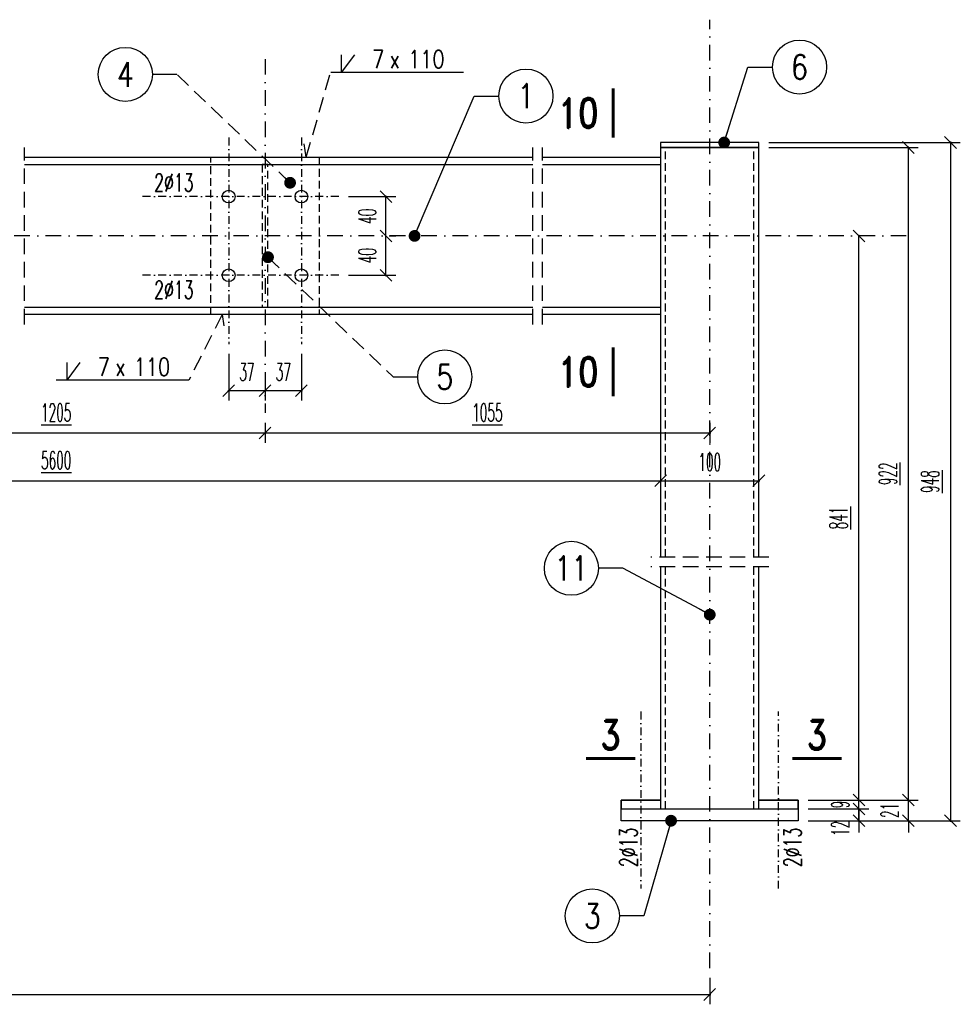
# Model space of a CAD drawing. Header units: millimetres. Extents: x -228255 to 14536, y -140109 to 119945.
# Tile 84 of 123: x -109475 to -108518, y 32501 to 33503. Entities that reach past the tile are written whole.
import ezdxf
from ezdxf.enums import TextEntityAlignment as Align

# ---------------------------------------------------------------- set-up
doc = ezdxf.new("R2010")
doc.units = ezdxf.units.MM
doc.header["$LTSCALE"] = 2.5
for name, pattern in [('DASHDOT', [25.4, 12.7, -6.35, 0, -6.35]), ('DASHDOT2', [12.7, 6.35, -3.175, 0, -3.175]), ('DASHED', [19.049999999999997, 12.7, -6.35]), ('DASHED2', [9.524999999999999, 6.35, -3.175])]:
    doc.linetypes.add(name, pattern=pattern)
for name, color, linetype in [('Gruba', 6, 'Continuous'), ('Opisy_stal', 7, 'Continuous'), ('Osie', 134, 'DASHDOT'), ('Osie_stal', 221, 'DASHDOT2'), ('Przerywana', 5, 'DASHED'), ('stal', 4, 'Continuous'), ('Stal_nw', 181, 'DASHED2'), ('Tekst', 31, 'Continuous'), ('Wymiary', 86, 'Continuous')]:
    doc.layers.add(name, color=color, linetype=linetype)
doc.styles.get("Standard").update_dxf_attribs({"font": 'romans.shx', "width": 0.65})
doc.styles.add('style1', font='romand.shx', dxfattribs={"width": 0.8})
doc.styles.add('style3', font='romans.shx', dxfattribs={"width": 0.5})
doc.dimstyles.new('Skala_10', dxfattribs={"dimtxt": 18, "dimasz": 12, "dimexe": 10, "dimexo": 10, "dimgap": 10, "dimtad": 1, "dimdec": 0, "dimdsep": 46, "dimtxsty": 'style3', "dimblk": 'OBLIQUE', "dimcen": 0, "dimdle": 1, "dimclrd": 256, "dimclre": 256, "dimclrt": 31, "dimadec": 1, "dimazin": 0, "dimtfac": 1, "dimtdec": 0, "dimtix": 1, "dimtmove": 2, "dimatfit": 0, "dimldrblk": 'DOT', "dimfxl": 1, "dimtolj": 1, "dimtzin": 0, "dimlwd": -1, "dimlwe": -1, "dimarcsym": 0})
doc.dimstyles.new('Skala_10$7', dxfattribs={"dimscale": 0, "dimtxt": 18, "dimasz": 12, "dimexe": 10, "dimexo": 15, "dimgap": 5, "dimtad": 1, "dimdec": 0, "dimrnd": 0.5, "dimzin": 9, "dimdsep": 46, "dimtxsty": 'Standard', "dimblk1": 'OBLIQUE', "dimblk2": 'OBLIQUE', "dimsah": 1, "dimcen": 10, "dimdle": 10, "dimclrt": 31, "dimadec": 0, "dimazin": 0, "dimtfac": 1, "dimtdec": 0, "dimtmove": 2, "dimatfit": 3, "dimldrblk": 'DOT', "dimfxl": 1, "dimtolj": 1, "dimtzin": 9, "dimarcsym": 0})

# ---------------------------------------------------------------- blocks, each defined once
blk = doc.blocks.new('_Oblique')
at = {"color": 0, "linetype": 'ByBlock', "lineweight": -2}
blk.add_line((-0.5, -0.5), (0.5, 0.5), dxfattribs=at)
blk = doc.blocks.new('*D367')
at = {"layer": 'Defpoints', "color": 0, "ltscale": 0.5, "transparency": 16777216}
for p in [(-110502.6474671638, 32537.5739349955), (-108772.6474671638, 32537.57393499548), (-108772.6474671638, 32510.79550916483)]:
    blk.add_point(p, dxfattribs=at)
at = {"layer": 'Wymiary', "ltscale": 0.5, "transparency": 16777216}
for p, q in [((-110502.6474671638, 32527.5739349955), (-110502.6474671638, 32500.79550916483)), ((-108772.6474671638, 32527.57393499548), (-108772.6474671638, 32500.79550916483)), ((-110503.6474671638, 32510.79550916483), (-108771.6474671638, 32510.79550916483))]:
    blk.add_line(p, q, dxfattribs=at)
at = {"layer": 'Wymiary', "ltscale": 0.5, "transparency": 16777216, "xscale": 12, "yscale": 12, "zscale": 12, "rotation": 180}
blk.add_blockref('_Oblique', (-110502.6474671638, 32510.79550916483), dxfattribs=at)
at = {"layer": 'Wymiary', "ltscale": 0.5, "transparency": 16777216, "xscale": 12, "yscale": 12, "zscale": 12}
blk.add_blockref('_Oblique', (-108772.6474671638, 32510.79550916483), dxfattribs=at)
at = {"layer": 'Wymiary', "color": 31, "ltscale": 0.5, "transparency": 16777216, "insert": (-109637.6474671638, 32531.59550916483), "char_height": 18, "attachment_point": 5, "style": 'style3'}
blk.add_mtext('\\A1;\\L5700', dxfattribs=at)
blk = doc.blocks.new('_Dot')
at = {"color": 0, "linetype": 'ByBlock', "lineweight": -2}
blk.add_line((-0.5, 0), (-1, 0), dxfattribs=at)
at = {"color": 0, "linetype": 'ByBlock', "const_width": 0.5}
blk.add_lwpolyline([(-0.25, 0, 1), (0.25, 0, 1)], format="xyb", close=True, dxfattribs=at)
blk = doc.blocks.new('*D368')
at = {"layer": 'Defpoints', "color": 0, "ltscale": 0.5, "transparency": 16777216}
for p in [(-108620.84722313, 33282.5739349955), (-108620.84722313, 33282.5739349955), (-108682.6474671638, 32708.56270604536)]:
    blk.add_point(p, dxfattribs=at)
at = {"layer": 'Wymiary', "ltscale": 0.5, "transparency": 16777216}
for p, q in [((-108620.84722313, 32707.56270604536), (-108620.84722313, 33283.5739349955)), ((-108672.6474671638, 32708.56270604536), (-108610.84722313, 32708.56270604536))]:
    blk.add_line(p, q, dxfattribs=at)
at = {"layer": 'Wymiary', "ltscale": 0.5, "transparency": 16777216, "xscale": 12, "yscale": 12, "zscale": 12}
for p, rotation in [((-108620.84722313, 33282.5739349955), 90), ((-108620.84722313, 32708.56270604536), 270)]:
    blk.add_blockref('_Oblique', p, dxfattribs=dict(at, rotation=rotation))
at = {"layer": 'Wymiary', "color": 31, "ltscale": 0.5, "transparency": 16777216, "insert": (-108641.64722313, 32995.56832052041), "char_height": 18, "attachment_point": 5, "rotation": 90, "style": 'style3'}
blk.add_mtext('\\A1;\\L841', dxfattribs=at)
blk = doc.blocks.new('*D369')
at = {"layer": 'Defpoints', "color": 0, "ltscale": 0.5, "transparency": 16777216}
for p in [(-108722.6474671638, 33372.57393499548), (-108570.5572580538, 33372.57393499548), (-108682.6474671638, 32708.56270604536)]:
    blk.add_point(p, dxfattribs=at)
at = {"layer": 'Wymiary', "ltscale": 0.5, "transparency": 16777216}
for p, q in [((-108712.6474671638, 33372.57393499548), (-108560.5572580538, 33372.57393499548)), ((-108570.5572580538, 32707.56270604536), (-108570.5572580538, 33373.57393499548)), ((-108672.6474671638, 32708.56270604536), (-108560.5572580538, 32708.56270604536))]:
    blk.add_line(p, q, dxfattribs=at)
at = {"layer": 'Wymiary', "ltscale": 0.5, "transparency": 16777216, "xscale": 12, "yscale": 12, "zscale": 12}
for p, rotation in [((-108570.5572580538, 33372.57393499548), 90), ((-108570.5572580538, 32708.56270604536), 270)]:
    blk.add_blockref('_Oblique', p, dxfattribs=dict(at, rotation=rotation))
at = {"layer": 'Wymiary', "color": 31, "ltscale": 0.5, "transparency": 16777216, "insert": (-108591.3572580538, 33040.5683205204), "char_height": 18, "attachment_point": 5, "rotation": 90, "style": 'style3'}
blk.add_mtext('\\A1;\\L922', dxfattribs=at)
blk = doc.blocks.new('*D370')
at = {"layer": 'Defpoints', "color": 0, "ltscale": 0.5, "transparency": 16777216}
for p in [(-108722.6474671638, 33377.57393499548), (-108682.6474671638, 32687.5739349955), (-108527.6996862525, 32687.5739349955)]:
    blk.add_point(p, dxfattribs=at)
at = {"layer": 'Wymiary', "ltscale": 0.5, "transparency": 16777216}
for p, q in [((-108712.6474671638, 33377.57393499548), (-108517.6996862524, 33377.57393499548)), ((-108527.6996862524, 33378.57393499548), (-108527.6996862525, 32686.5739349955)), ((-108672.6474671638, 32687.5739349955), (-108517.6996862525, 32687.5739349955))]:
    blk.add_line(p, q, dxfattribs=at)
at = {"layer": 'Wymiary', "ltscale": 0.5, "transparency": 16777216, "xscale": 12, "yscale": 12, "zscale": 12}
for p, rotation in [((-108527.6996862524, 33377.57393499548), 90), ((-108527.6996862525, 32687.5739349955), 270)]:
    blk.add_blockref('_Oblique', p, dxfattribs=dict(at, rotation=rotation))
at = {"layer": 'Wymiary', "color": 31, "ltscale": 0.5, "transparency": 16777216, "insert": (-108548.4996862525, 33032.57393499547), "char_height": 18, "attachment_point": 5, "rotation": 90, "style": 'style3'}
blk.add_mtext('\\A1;\\L948', dxfattribs=at)
blk = doc.blocks.new('*D372')
at = {"layer": 'Defpoints', "color": 0, "ltscale": 0.5, "transparency": 16777216}
for p in [(-109650.1474671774, 33102.5739349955), (-109225.1474671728, 33102.5739349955), (-109225.1474671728, 33082.12047023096)]:
    blk.add_point(p, dxfattribs=at)
at = {"layer": 'Wymiary', "ltscale": 0.5, "transparency": 16777216}
for p, q in [((-109650.1474671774, 33092.5739349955), (-109650.1474671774, 33072.12047023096)), ((-109225.1474671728, 33092.5739349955), (-109225.1474671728, 33072.12047023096)), ((-109651.1474671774, 33082.12047023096), (-109224.1474671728, 33082.12047023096))]:
    blk.add_line(p, q, dxfattribs=at)
at = {"layer": 'Wymiary', "ltscale": 0.5, "transparency": 16777216, "xscale": 12, "yscale": 12, "zscale": 12, "rotation": 180}
blk.add_blockref('_Oblique', (-109650.1474671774, 33082.12047023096), dxfattribs=at)
at = {"layer": 'Wymiary', "ltscale": 0.5, "transparency": 16777216, "xscale": 12, "yscale": 12, "zscale": 12}
blk.add_blockref('_Oblique', (-109225.1474671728, 33082.12047023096), dxfattribs=at)
at = {"layer": 'Wymiary', "color": 31, "ltscale": 0.5, "transparency": 16777216, "insert": (-109437.6474671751, 33102.92047023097), "char_height": 18, "attachment_point": 5, "style": 'style3'}
blk.add_mtext('\\A1;\\L1205', dxfattribs=at)
blk = doc.blocks.new('*D373')
at = {"layer": 'Defpoints', "color": 0, "ltscale": 0.5, "transparency": 16777216}
for p in [(-109225.1474671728, 33102.5739349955), (-108772.6474671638, 33102.5739349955), (-108772.6474671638, 33082.12047023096)]:
    blk.add_point(p, dxfattribs=at)
at = {"layer": 'Wymiary', "ltscale": 0.5, "transparency": 16777216}
for p, q in [((-109225.1474671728, 33092.5739349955), (-109225.1474671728, 33072.12047023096)), ((-108772.6474671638, 33092.5739349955), (-108772.6474671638, 33072.12047023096)), ((-109226.1474671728, 33082.12047023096), (-108771.6474671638, 33082.12047023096))]:
    blk.add_line(p, q, dxfattribs=at)
at = {"layer": 'Wymiary', "ltscale": 0.5, "transparency": 16777216, "xscale": 12, "yscale": 12, "zscale": 12, "rotation": 180}
blk.add_blockref('_Oblique', (-109225.1474671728, 33082.12047023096), dxfattribs=at)
at = {"layer": 'Wymiary', "ltscale": 0.5, "transparency": 16777216, "xscale": 12, "yscale": 12, "zscale": 12}
blk.add_blockref('_Oblique', (-108772.6474671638, 33082.12047023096), dxfattribs=at)
at = {"layer": 'Wymiary', "color": 31, "ltscale": 0.5, "transparency": 16777216, "insert": (-108998.8974671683, 33102.92047023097), "char_height": 18, "attachment_point": 5, "style": 'style3'}
blk.add_mtext('\\A1;\\L1055', dxfattribs=at)
blk = doc.blocks.new('*D375')
at = {"layer": 'Defpoints', "color": 0, "ltscale": 0.5, "transparency": 16777216}
for p in [(-110452.6474671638, 33048.85457925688), (-108822.6474671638, 33033.52452679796), (-108822.6474671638, 33033.52452679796)]:
    blk.add_point(p, dxfattribs=at)
at = {"layer": 'Wymiary', "ltscale": 0.5, "transparency": 16777216}
for p, q in [((-110452.6474671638, 33038.85457925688), (-110452.6474671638, 33023.52452679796)), ((-110453.6474671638, 33033.52452679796), (-108821.6474671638, 33033.52452679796))]:
    blk.add_line(p, q, dxfattribs=at)
at = {"layer": 'Wymiary', "ltscale": 0.5, "transparency": 16777216, "xscale": 12, "yscale": 12, "zscale": 12, "rotation": 180}
blk.add_blockref('_Oblique', (-110452.6474671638, 33033.52452679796), dxfattribs=at)
at = {"layer": 'Wymiary', "ltscale": 0.5, "transparency": 16777216, "xscale": 12, "yscale": 12, "zscale": 12}
blk.add_blockref('_Oblique', (-108822.6474671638, 33033.52452679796), dxfattribs=at)
at = {"layer": 'Wymiary', "color": 31, "ltscale": 0.5, "transparency": 16777216, "insert": (-109437.6474671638, 33054.32452679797), "char_height": 18, "attachment_point": 5, "style": 'style3'}
blk.add_mtext('\\A1;\\L5600', dxfattribs=at)
blk = doc.blocks.new('*D376')
at = {"layer": 'Defpoints', "color": 0, "ltscale": 0.5, "transparency": 16777216}
for p in [(-108822.6474671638, 33033.52452679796), (-108722.6474671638, 33033.52452679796), (-108722.6474671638, 33033.52452679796)]:
    blk.add_point(p, dxfattribs=at)
at = {"layer": 'Wymiary', "ltscale": 0.5, "transparency": 16777216}
blk.add_line((-108823.6474671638, 33033.52452679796), (-108721.6474671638, 33033.52452679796), dxfattribs=at)
at = {"layer": 'Wymiary', "ltscale": 0.5, "transparency": 16777216, "xscale": 12, "yscale": 12, "zscale": 12, "rotation": 180}
blk.add_blockref('_Oblique', (-108822.6474671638, 33033.52452679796), dxfattribs=at)
at = {"layer": 'Wymiary', "ltscale": 0.5, "transparency": 16777216, "xscale": 12, "yscale": 12, "zscale": 12}
blk.add_blockref('_Oblique', (-108722.6474671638, 33033.52452679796), dxfattribs=at)
at = {"layer": 'Wymiary', "color": 31, "ltscale": 0.5, "transparency": 16777216, "insert": (-108772.6474671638, 33052.52452679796), "char_height": 18, "attachment_point": 5, "style": 'style3'}
blk.add_mtext('\\A1;100', dxfattribs=at)
blk = doc.blocks.new('*D379')
at = {"layer": 'Defpoints', "color": 0, "ltscale": 0.5, "transparency": 16777216}
for p in [(-109262.1474671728, 33172.5739349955), (-109225.1474671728, 33141.41046790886), (-109225.1474671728, 33125.20810229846)]:
    blk.add_point(p, dxfattribs=at)
at = {"layer": 'Wymiary', "ltscale": 0.5, "transparency": 16777216}
for p, q in [((-109262.1474671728, 33162.5739349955), (-109262.1474671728, 33115.20810229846)), ((-109225.1474671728, 33131.41046790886), (-109225.1474671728, 33115.20810229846)), ((-109263.1474671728, 33125.20810229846), (-109224.1474671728, 33125.20810229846))]:
    blk.add_line(p, q, dxfattribs=at)
at = {"layer": 'Wymiary', "ltscale": 0.5, "transparency": 16777216, "xscale": 12, "yscale": 12, "zscale": 12, "rotation": 180}
blk.add_blockref('_Oblique', (-109262.1474671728, 33125.20810229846), dxfattribs=at)
at = {"layer": 'Wymiary', "ltscale": 0.5, "transparency": 16777216, "xscale": 12, "yscale": 12, "zscale": 12}
blk.add_blockref('_Oblique', (-109225.1474671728, 33125.20810229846), dxfattribs=at)
at = {"layer": 'Wymiary', "color": 31, "ltscale": 0.5, "transparency": 16777216, "insert": (-109243.6474671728, 33144.20810229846), "char_height": 18, "attachment_point": 5, "style": 'style3'}
blk.add_mtext('\\A1;37', dxfattribs=at)
blk = doc.blocks.new('*D380')
at = {"layer": 'Defpoints', "color": 0, "ltscale": 0.5, "transparency": 16777216}
for p in [(-109188.1474671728, 33172.5739349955), (-109225.1474671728, 33141.41046790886), (-109188.1474671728, 33125.20810229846)]:
    blk.add_point(p, dxfattribs=at)
at = {"layer": 'Wymiary', "ltscale": 0.5, "transparency": 16777216}
for p, q in [((-109188.1474671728, 33162.5739349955), (-109188.1474671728, 33115.20810229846)), ((-109225.1474671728, 33131.41046790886), (-109225.1474671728, 33115.20810229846)), ((-109226.1474671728, 33125.20810229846), (-109187.1474671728, 33125.20810229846))]:
    blk.add_line(p, q, dxfattribs=at)
at = {"layer": 'Wymiary', "ltscale": 0.5, "transparency": 16777216, "xscale": 12, "yscale": 12, "zscale": 12, "rotation": 180}
blk.add_blockref('_Oblique', (-109225.1474671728, 33125.20810229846), dxfattribs=at)
at = {"layer": 'Wymiary', "ltscale": 0.5, "transparency": 16777216, "xscale": 12, "yscale": 12, "zscale": 12}
blk.add_blockref('_Oblique', (-109188.1474671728, 33125.20810229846), dxfattribs=at)
at = {"layer": 'Wymiary', "color": 31, "ltscale": 0.5, "transparency": 16777216, "insert": (-109206.6474671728, 33144.20810229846), "char_height": 18, "attachment_point": 5, "style": 'style3'}
blk.add_mtext('\\A1;37', dxfattribs=at)
blk = doc.blocks.new('*D383')
at = {"layer": 'Defpoints', "color": 0, "ltscale": 0.5, "transparency": 16777216}
for p in [(-109108.8107348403, 33282.5739349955), (-109102.0954912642, 33282.5739349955), (-109150.1474671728, 33242.5739349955)]:
    blk.add_point(p, dxfattribs=at)
at = {"layer": 'Wymiary', "ltscale": 0.5, "transparency": 16777216}
for p, q in [((-109102.0954912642, 33241.5739349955), (-109102.0954912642, 33283.5739349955)), ((-109098.8107348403, 33282.5739349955), (-109092.0954912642, 33282.5739349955)), ((-109140.1474671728, 33242.5739349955), (-109092.0954912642, 33242.5739349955))]:
    blk.add_line(p, q, dxfattribs=at)
at = {"layer": 'Wymiary', "ltscale": 0.5, "transparency": 16777216, "xscale": 12, "yscale": 12, "zscale": 12}
for p, rotation in [((-109102.0954912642, 33282.5739349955), 90), ((-109102.0954912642, 33242.5739349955), 270)]:
    blk.add_blockref('_Oblique', p, dxfattribs=dict(at, rotation=rotation))
at = {"layer": 'Wymiary', "color": 31, "ltscale": 0.5, "transparency": 16777216, "insert": (-109121.0954912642, 33262.57393499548), "char_height": 18, "attachment_point": 5, "rotation": 90, "style": 'style3'}
blk.add_mtext('\\A1;40', dxfattribs=at)
blk = doc.blocks.new('*D384')
at = {"layer": 'Defpoints', "color": 0, "ltscale": 0.5, "transparency": 16777216}
for p in [(-109150.1474671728, 33322.5739349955), (-109102.0954912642, 33322.5739349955), (-109108.8107348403, 33282.5739349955)]:
    blk.add_point(p, dxfattribs=at)
at = {"layer": 'Wymiary', "ltscale": 0.5, "transparency": 16777216}
for p, q in [((-109140.1474671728, 33322.5739349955), (-109092.0954912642, 33322.5739349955)), ((-109102.0954912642, 33281.5739349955), (-109102.0954912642, 33323.5739349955)), ((-109098.8107348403, 33282.5739349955), (-109092.0954912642, 33282.5739349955))]:
    blk.add_line(p, q, dxfattribs=at)
at = {"layer": 'Wymiary', "ltscale": 0.5, "transparency": 16777216, "xscale": 12, "yscale": 12, "zscale": 12}
for p, rotation in [((-109102.0954912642, 33322.5739349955), 90), ((-109102.0954912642, 33282.5739349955), 270)]:
    blk.add_blockref('_Oblique', p, dxfattribs=dict(at, rotation=rotation))
at = {"layer": 'Wymiary', "color": 31, "ltscale": 0.5, "transparency": 16777216, "insert": (-109121.0954912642, 33302.57393499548), "char_height": 18, "attachment_point": 5, "rotation": 90, "style": 'style3'}
blk.add_mtext('\\A1;40', dxfattribs=at)
blk = doc.blocks.new('Elem_lewy')
at = {"color": 7}
blk.add_line((-2.273736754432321e-13, 5.684341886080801e-14), (-25.00000000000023, 8.526512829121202e-14), dxfattribs=at)
blk.add_circle((-52.50000000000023, 5.684341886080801e-14), 27.5, dxfattribs=at)
at = {"color": 31, "width": 0.8}
blk.add_attdef('22', text='', height=25, dxfattribs=at).set_placement((-52.50000000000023, 5.684341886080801e-14), align=Align.MIDDLE)
blk = doc.blocks.new('Elem_prawy')
at = {"color": 7}
blk.add_line((0, -5.684341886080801e-14), (25, -2.842170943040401e-14), dxfattribs=at)
blk.add_circle((52.5, -5.684341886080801e-14), 27.5, dxfattribs=at)
at = {"color": 31, "width": 0.8}
blk.add_attdef('22', text='', height=25, dxfattribs=at).set_placement((52.5, -5.684341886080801e-14), align=Align.MIDDLE)
blk = doc.blocks.new('pol_V_lewa')
at = {"color": 7}
for p, q in [((-124.0461646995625, 0), (-110.5461646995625, 18)), ((-124.0461646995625, 0), (-124.0461646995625, 18)), ((0, 0), (-135, 0))]:
    blk.add_line(p, q, dxfattribs=at)
at = {"color": 31, "width": 0.8}
blk.add_text('x', height=18, dxfattribs=at).set_placement((-74.88620933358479, 4.5))
blk.add_attdef('22', text='', height=18, dxfattribs=at).set_placement((-80.49038840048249, 4.5), align=Align.RIGHT)
blk.add_attdef('9999', (-56.17641987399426, 4.5), '', height=18, dxfattribs=at)
blk = doc.blocks.new('pol_V_prawa')
at = {"color": 7}
for p, q in [((10.95383530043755, 0), (24.45383530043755, 18)), ((10.95383530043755, 0), (10.95383530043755, 18)), ((135, 0), (0, 0))]:
    blk.add_line(p, q, dxfattribs=at)
at = {"color": 31, "width": 0.8}
blk.add_text('x', height=18, dxfattribs=at).set_placement((60.11379066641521, 4.5))
blk.add_attdef('22', text='', height=18, dxfattribs=at).set_placement((54.50961159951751, 4.5), align=Align.RIGHT)
blk.add_attdef('9999', (78.82358012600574, 4.5), '', height=18, dxfattribs=at)
blk = doc.blocks.new('*D396')
at = {"layer": 'Defpoints', "color": 0, "ltscale": 0.5, "transparency": 16777216}
for p in [(-108682.6474671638, 32699.57393499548), (-108620.84722313, 32699.57393499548), (-108682.6474671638, 32687.58890692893)]:
    blk.add_point(p, dxfattribs=at)
at = {"layer": 'Wymiary', "ltscale": 0.5, "transparency": 16777216}
for p, q in [((-108620.84722313, 32699.57393499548), (-108620.84722313, 32711.57393499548)), ((-108672.6474671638, 32699.57393499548), (-108610.84722313, 32699.57393499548)), ((-108620.84722313, 32687.58890692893), (-108620.84722313, 32699.57393499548)), ((-108672.6474671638, 32687.58890692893), (-108610.84722313, 32687.58890692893)), ((-108620.84722313, 32687.58890692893), (-108620.84722313, 32675.58890692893))]:
    blk.add_line(p, q, dxfattribs=at)
at = {"layer": 'Wymiary', "ltscale": 0.5, "transparency": 16777216, "xscale": 12, "yscale": 12, "zscale": 12}
for p, rotation in [((-108620.84722313, 32699.57393499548), 270), ((-108620.84722313, 32687.58890692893), 90)]:
    blk.add_blockref('_Oblique', p, dxfattribs=dict(at, rotation=rotation))
at = {"layer": 'Wymiary', "color": 31, "ltscale": 0.5, "transparency": 16777216, "insert": (-108639.84722313, 32679.77213148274), "char_height": 18, "attachment_point": 5, "rotation": 90, "style": 'style3'}
blk.add_mtext('\\A1;12', dxfattribs=at)
blk = doc.blocks.new('*D397')
at = {"layer": 'Defpoints', "color": 0, "ltscale": 0.5, "transparency": 16777216}
for p in [(-108682.6474671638, 32708.56270604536), (-108570.5572580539, 32708.56270604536), (-108682.6474671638, 32687.58890692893)]:
    blk.add_point(p, dxfattribs=at)
at = {"layer": 'Wymiary', "ltscale": 0.5, "transparency": 16777216}
for p, q in [((-108570.5572580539, 32708.56270604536), (-108570.5572580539, 32720.56270604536)), ((-108672.6474671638, 32708.56270604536), (-108560.5572580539, 32708.56270604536)), ((-108570.5572580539, 32687.58890692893), (-108570.5572580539, 32708.56270604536)), ((-108672.6474671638, 32687.58890692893), (-108560.5572580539, 32687.58890692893)), ((-108570.5572580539, 32687.58890692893), (-108570.5572580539, 32675.58890692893))]:
    blk.add_line(p, q, dxfattribs=at)
at = {"layer": 'Wymiary', "ltscale": 0.5, "transparency": 16777216, "xscale": 12, "yscale": 12, "zscale": 12}
for p, rotation in [((-108570.5572580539, 32708.56270604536), 270), ((-108570.5572580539, 32687.58890692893), 90)]:
    blk.add_blockref('_Oblique', p, dxfattribs=dict(at, rotation=rotation))
at = {"layer": 'Wymiary', "color": 31, "ltscale": 0.5, "transparency": 16777216, "insert": (-108589.5572580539, 32698.07580648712), "char_height": 18, "attachment_point": 5, "rotation": 90, "style": 'style3'}
blk.add_mtext('\\A1;21', dxfattribs=at)
blk = doc.blocks.new('*D398')
at = {"layer": 'Defpoints', "color": 0, "ltscale": 0.5, "transparency": 16777216}
for p in [(-108682.6474671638, 32708.56270604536), (-108620.84722313, 32708.56270604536), (-108682.6474671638, 32699.57393499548)]:
    blk.add_point(p, dxfattribs=at)
at = {"layer": 'Wymiary', "ltscale": 0.5, "transparency": 16777216}
for p, q in [((-108620.84722313, 32708.56270604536), (-108620.84722313, 32720.56270604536)), ((-108672.6474671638, 32708.56270604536), (-108610.84722313, 32708.56270604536)), ((-108620.84722313, 32699.57393499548), (-108620.84722313, 32708.56270604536)), ((-108672.6474671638, 32699.57393499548), (-108610.84722313, 32699.57393499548)), ((-108620.84722313, 32699.57393499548), (-108620.84722313, 32687.57393499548))]:
    blk.add_line(p, q, dxfattribs=at)
at = {"layer": 'Wymiary', "ltscale": 0.5, "transparency": 16777216, "xscale": 12, "yscale": 12, "zscale": 12}
for p, rotation in [((-108620.84722313, 32708.56270604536), 270), ((-108620.84722313, 32699.57393499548), 90)]:
    blk.add_blockref('_Oblique', p, dxfattribs=dict(at, rotation=rotation))
at = {"layer": 'Wymiary', "color": 31, "ltscale": 0.5, "transparency": 16777216, "insert": (-108639.84722313, 32704.0683205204), "char_height": 18, "attachment_point": 5, "rotation": 90, "style": 'style3'}
blk.add_mtext('\\A1;9', dxfattribs=at)

msp = doc.modelspace()

# ---------------------------------------------------------------- linework, layer by layer
at = {"layer": 'Gruba', "const_width": 3}
for points in [[(-108870.8740815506, 33432.70589652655), (-108870.8740815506, 33382.70589652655)], [(-108870.8740815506, 33169.32246762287), (-108870.8740815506, 33119.32246762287)], [(-108898.499933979, 32750.96968594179), (-108848.499933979, 32750.96968594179)], [(-108688.5122463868, 32750.96968594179), (-108638.5122463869, 32750.96968594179)]]:
    msp.add_lwpolyline(points, dxfattribs=at)
at = {"layer": 'Opisy_stal', "linetype": 'DASHED', "ltscale": 0.5}
for p, q in [((-109183.2725197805, 33362.5739349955), (-109158.3651167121, 33448.91875814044)), ((-109183.2725197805, 33362.5739349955), (-109185.206369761, 33376.29795439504)), ((-109268.7444122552, 33202.5739349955), (-109302.5928697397, 33135.87750197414))]:
    msp.add_line(p, q, dxfattribs=at)
at = {"layer": 'Opisy_stal', "ltscale": 0.5}
msp.add_line((-109268.7444122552, 33202.5739349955), (-109267.1815552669, 33191.11910973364), dxfattribs=at)
at = {"layer": 'Osie', "ltscale": 0.5}
for p, q in [((-108772.6474671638, 32537.57393499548), (-108772.6474671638, 33502.57393499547)), ((-109225.1474671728, 33462.5739349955), (-109225.1474671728, 33102.5739349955)), ((-108572.6474671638, 33282.5739349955), (-110702.6474671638, 33282.5739349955))]:
    msp.add_line(p, q, dxfattribs=at)
at = {"layer": 'Osie_stal', "ltscale": 0.5}
for p, q in [((-109262.1474671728, 33382.5739349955), (-109262.1474671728, 33172.5739349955)), ((-109188.1474671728, 33382.5739349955), (-109188.1474671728, 33172.5739349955)), ((-109150.1474671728, 33322.5739349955), (-109350.1474671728, 33322.5739349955)), ((-109150.1474671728, 33242.5739349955), (-109350.1474671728, 33242.5739349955)), ((-108842.6474671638, 32798.56270604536), (-108842.6474671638, 32618.56270604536)), ((-108702.6474671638, 32618.56270604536), (-108702.6474671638, 32798.56270604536))]:
    msp.add_line(p, q, dxfattribs=at)
at = {"layer": 'Przerywana', "ltscale": 0.5}
for p, q in [((-109469.798473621, 33192.5739349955), (-109469.798473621, 33372.5739349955)), ((-108952.7196178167, 33192.5739349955), (-108952.7196178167, 33372.5739349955)), ((-108942.7196178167, 33192.5739349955), (-108942.7196178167, 33372.5739349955)), ((-108712.6474671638, 32955.79513740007), (-108832.6474671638, 32955.79513740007)), ((-108712.6474671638, 32945.79513740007), (-108832.6474671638, 32945.79513740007))]:
    msp.add_line(p, q, dxfattribs=at)
at = {"layer": 'stal', "ltscale": 0.5}
for p, q in [((-109469.798473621, 33355.1739349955), (-108952.7196178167, 33355.1739349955)), ((-108942.7196178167, 33355.1739349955), (-108822.6474671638, 33355.1739349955)), ((-109469.798473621, 33209.97393499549), (-108952.7196178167, 33209.97393499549)), ((-108942.7196178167, 33209.97393499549), (-108822.6474671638, 33209.97393499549))]:
    msp.add_line(p, q, dxfattribs=at)
msp.add_lwpolyline([(-108822.6474671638, 33372.57393499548), (-108722.6474671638, 33372.57393499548), (-108722.6474671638, 33377.57393499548), (-108822.6474671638, 33377.57393499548)], close=True, dxfattribs=at)
for points in [[(-108722.6474671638, 32955.79513740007), (-108722.6474671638, 33372.57393499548), (-108822.6474671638, 33372.57393499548), (-108822.6474671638, 32955.79513740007)], [(-109469.798473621, 33362.5739349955), (-108952.7196178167, 33362.5739349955)], [(-108942.7196178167, 33362.5739349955), (-108822.6474671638, 33362.5739349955), (-108822.6474671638, 33202.5739349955), (-108942.7196178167, 33202.5739349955)], [(-108952.7196178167, 33202.5739349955), (-109469.798473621, 33202.5739349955)], [(-108822.6474671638, 32945.79513740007), (-108822.6474671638, 32699.57393499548), (-108722.6474671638, 32699.57393499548), (-108722.6474671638, 32945.79513740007)], [(-108822.6474671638, 32708.56270604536), (-108862.6474671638, 32708.56270604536), (-108862.6474671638, 32699.57393499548), (-108682.6474671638, 32699.57393499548), (-108682.6474671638, 32708.56270604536), (-108722.6474671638, 32708.56270604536)], [(-108722.6474671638, 32708.56270604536), (-108682.6474671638, 32708.56270604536), (-108682.6474671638, 32687.58890692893), (-108862.6474671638, 32687.58890692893), (-108862.6474671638, 32708.56270604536), (-108822.6474671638, 32708.56270604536)]]:
    msp.add_lwpolyline(points, dxfattribs=at)
at = {"layer": 'stal'}
for centre in [(-109262.1474671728, 33322.5739349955), (-109188.1474671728, 33322.5739349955), (-109262.1474671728, 33242.5739349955), (-109188.1474671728, 33242.5739349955)]:
    msp.add_circle(centre, 6.5, dxfattribs=at)
at = {"layer": 'Stal_nw', "ltscale": 0.5}
for p, q in [((-108817.6474671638, 32955.79513740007), (-108817.6474671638, 33372.57393499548)), ((-108727.6474671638, 32955.79513740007), (-108727.6474671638, 33372.57393499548)), ((-108817.6474671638, 32699.57393499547), (-108817.6474671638, 32945.79513740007)), ((-108727.6474671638, 32699.57393499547), (-108727.6474671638, 32945.79513740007))]:
    msp.add_line(p, q, dxfattribs=at)
for points in [[(-109280.1474671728, 33362.5739349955), (-109170.1474671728, 33362.5739349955), (-109170.1474671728, 33202.5739349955), (-109280.1474671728, 33202.5739349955)], [(-109228.1474671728, 33209.97393499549), (-109222.1474671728, 33209.97393499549), (-109222.1474671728, 33355.1739349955), (-109228.1474671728, 33355.1739349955)]]:
    msp.add_lwpolyline(points, close=True, dxfattribs=at)

# ---------------------------------------------------------------- block references
at = {"layer": 'Opisy_stal', "ltscale": 0.5}
for name, p, values in [('Elem_prawy', (-108733.802403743, 33454.39966659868), {'22': '6'}), ('Elem_lewy', (-109314.812691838, 33446.90762431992), {'22': '4'}), ('pol_V_prawa', (-109158.3651167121, 33448.91875814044), {'9999': '110', '22': '7'}), ('Elem_prawy', (-109012.2266449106, 33424.88846798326), {'22': '1'}), ('Elem_prawy', (-109094.730918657, 33139.10142110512), {'22': '5'}), ('pol_V_lewa', (-109302.5928697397, 33135.87750197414), {'22': '7', '9999': '110'}), ('Elem_lewy', (-108860.9411279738, 32944.43309096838), {'22': '11'}), ('Elem_lewy', (-108839.6270962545, 32590.67622523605), {'22': '3'})]:
    msp.add_blockref(name, p, dxfattribs=at).add_auto_attribs(values)

# ---------------------------------------------------------------- texts
at = {"layer": 'Gruba', "style": 'style1', "width": 0.8}
for p in [(-108885.8740815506, 33407.70589652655), (-108885.8740815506, 33144.32246762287)]:
    msp.add_text('10', height=30, dxfattribs=at).set_placement(p, align=Align.MIDDLE_RIGHT)
for p in [(-108873.499933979, 32750.96968594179), (-108663.5122463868, 32750.96968594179)]:
    msp.add_text('3', height=30, dxfattribs=at).set_placement(p, align=Align.BOTTOM_CENTER)
at = {"layer": 'Tekst', "ltscale": 0.5, "width": 0.65}
for p in [(-109337.953113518, 33327.77465490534), (-109337.953113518, 33218.72318351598)]:
    msp.add_text('2%%C13', height=18, dxfattribs=at).set_placement(p)
for p in [(-108846.3107749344, 32640.32523248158), (-108679.3787430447, 32640.32523248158)]:
    msp.add_text('2%%C13', height=18, rotation=90, dxfattribs=at).set_placement(p)

# ---------------------------------------------------------------- dimensions: what is measured, and where the dimension line sits
at = {"layer": 'Wymiary', "ltscale": 0.5}
for base, p1, p2, text, picture, middle in [((-108527.6996862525, 32687.5739349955), (-108722.6474671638, 33377.57393499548), (-108682.6474671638, 32687.5739349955), '%%u948', '*D370', (-108548.4996862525, 33032.57393499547)), ((-108570.5572580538, 33372.57393499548), (-108682.6474671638, 32708.56270604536), (-108722.6474671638, 33372.57393499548), '%%u922', '*D369', (-108591.3572580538, 33040.5683205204)), ((-108620.84722313, 33282.5739349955), (-108682.6474671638, 32708.56270604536), (-108620.84722313, 33282.5739349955), '%%u841', '*D368', (-108641.64722313, 32995.56832052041))]:
    dim = msp.add_linear_dim(base=base, p1=p1, p2=p2, angle=90, text=text, dimstyle='Skala_10', dxfattribs=at)
    dim.commit()
    dim.dimension.update_dxf_attribs({"geometry": picture, "text_midpoint": middle})
for base, p1, p2, picture, middle in [((-109102.0954912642, 33322.5739349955), (-109108.8107348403, 33282.5739349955), (-109150.1474671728, 33322.5739349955), '*D384', (-109121.0954912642, 33302.57393499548)), ((-109102.0954912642, 33282.5739349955), (-109150.1474671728, 33242.5739349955), (-109108.8107348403, 33282.5739349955), '*D383', (-109121.0954912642, 33262.57393499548)), ((-108570.5572580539, 32708.56270604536), (-108682.6474671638, 32687.58890692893), (-108682.6474671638, 32708.56270604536), '*D397', (-108589.5572580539, 32698.07580648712)), ((-108620.84722313, 32708.56270604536), (-108682.6474671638, 32699.57393499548), (-108682.6474671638, 32708.56270604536), '*D398', (-108639.84722313, 32704.0683205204))]:
    dim = msp.add_linear_dim(base=base, p1=p1, p2=p2, angle=90, dimstyle='Skala_10', dxfattribs=at)
    dim.commit()
    dim.dimension.update_dxf_attribs({"geometry": picture, "text_midpoint": middle})
for base, p1, p2, picture, middle in [((-109225.1474671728, 33125.20810229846), (-109262.1474671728, 33172.5739349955), (-109225.1474671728, 33141.41046790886), '*D379', (-109243.6474671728, 33144.20810229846)), ((-109188.1474671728, 33125.20810229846), (-109225.1474671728, 33141.41046790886), (-109188.1474671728, 33172.5739349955), '*D380', (-109206.6474671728, 33144.20810229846)), ((-108722.6474671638, 33033.52452679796), (-108822.6474671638, 33033.52452679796), (-108722.6474671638, 33033.52452679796), '*D376', (-108772.6474671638, 33052.52452679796))]:
    dim = msp.add_linear_dim(base=base, p1=p1, p2=p2, dimstyle='Skala_10', dxfattribs=at)
    dim.commit()
    dim.dimension.update_dxf_attribs({"geometry": picture, "text_midpoint": middle})
for base, p1, p2, text, picture, middle in [((-109225.1474671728, 33082.12047023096), (-109650.1474671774, 33102.5739349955), (-109225.1474671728, 33102.5739349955), '%%u1205', '*D372', (-109437.6474671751, 33102.92047023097)), ((-108772.6474671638, 33082.12047023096), (-109225.1474671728, 33102.5739349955), (-108772.6474671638, 33102.5739349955), '%%u1055', '*D373', (-108998.8974671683, 33102.92047023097)), ((-108772.6474671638, 32510.79550916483), (-110502.6474671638, 32537.5739349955), (-108772.6474671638, 32537.57393499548), '%%u5700', '*D367', (-109637.6474671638, 32531.59550916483))]:
    dim = msp.add_linear_dim(base=base, p1=p1, p2=p2, text=text, dimstyle='Skala_10', dxfattribs=at)
    dim.commit()
    dim.dimension.update_dxf_attribs({"geometry": picture, "text_midpoint": middle})
dim = msp.add_linear_dim(base=(-108822.6474671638, 33033.52452679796), p1=(-110452.6474671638, 33048.85457925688), p2=(-108822.6474671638, 33033.52452679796), text='%%u5600', dimstyle='Skala_10', dxfattribs=at)
dim.commit()
dim.dimension.update_dxf_attribs({"geometry": '*D375', "text_midpoint": (-109437.6474671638, 33054.32452679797), "dimtype": 160})
dim = msp.add_linear_dim(base=(-108620.84722313, 32699.57393499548), p1=(-108682.6474671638, 32687.58890692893), p2=(-108682.6474671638, 32699.57393499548), angle=90, dimstyle='Skala_10', dxfattribs=at)
dim.commit()
dim.dimension.update_dxf_attribs({"geometry": '*D396', "text_midpoint": (-108639.84722313, 32679.77213148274), "dimtype": 160})

# ---------------------------------------------------------------- leaders
at = {"layer": 'Opisy_stal', "ltscale": 0.5}
for points in [[(-108757.962997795, 33377.57393499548), (-108733.802403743, 33454.39966659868)], [(-109072.9990951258, 33282.5739349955), (-109012.2266449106, 33424.88846798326)], [(-108772.6474671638, 32897.23061415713), (-108860.9411279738, 32944.43309096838)], [(-108812.0186723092, 32687.58890692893), (-108839.6270962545, 32590.67622523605)]]:
    msp.add_leader(points, dimstyle='Skala_10$7', override={"dimscale": 1, "dimtad": 0}, dxfattribs=at)
at = {"layer": 'Opisy_stal', "linetype": 'DASHED', "ltscale": 0.5}
for points in [[(-109199.683067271, 33336.66273931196), (-109314.812691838, 33446.90762431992)], [(-109222.1474671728, 33260.93292588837), (-109094.730918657, 33139.10142110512)]]:
    msp.add_leader(points, dimstyle='Skala_10$7', override={"dimscale": 1, "dimtad": 0}, dxfattribs=at)

doc.saveas('drawing.dxf')
